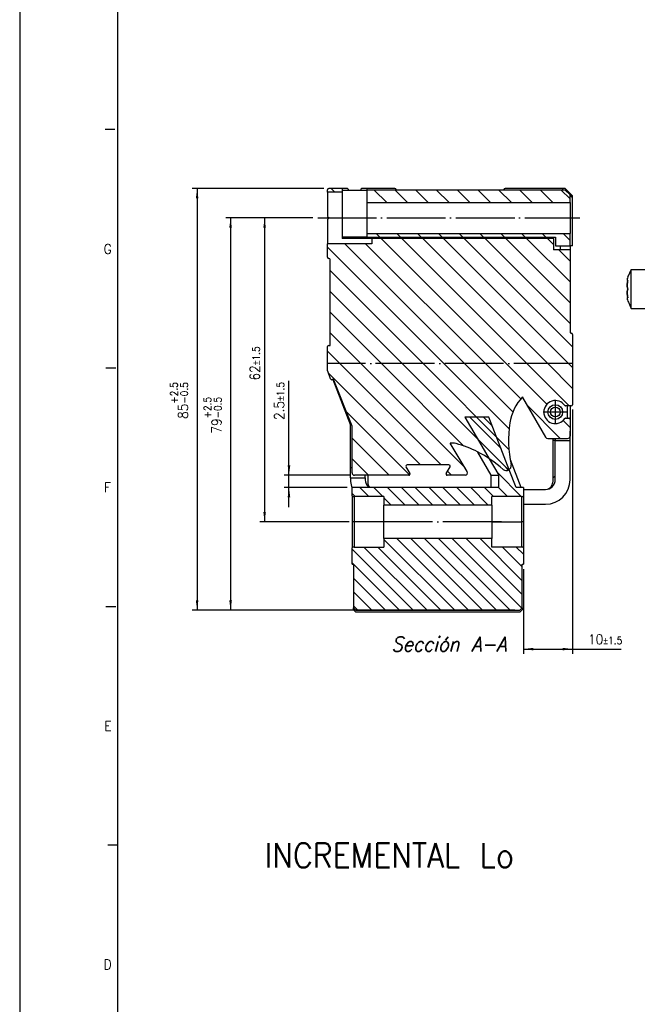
# Model space of a CAD drawing. Header units: inches. Extents: x -381 to 14445, y -418 to 176.
# Tile 2 of 35: x -381 to -255, y -252 to -51. Entities that reach past the tile are written whole.
import ezdxf

# ---------------------------------------------------------------- set-up
doc = ezdxf.new("R2010")
doc.units = ezdxf.units.IN
doc.linetypes.add('DOT_CENTER', pattern=[14, 12, -1, 0, -1])
doc.layers.add('1', color=7, linetype='Continuous')
doc.styles.add('CONVERTER_11', font='txt.shx', dxfattribs={"width": 0.9, "oblique": 15})
doc.styles.add('CONVERTER_12', font='txt.shx', dxfattribs={"width": 0.9})
doc.dimstyles.new('ME10_DIM_10', dxfattribs={"dimtxt": 2, "dimasz": 2, "dimexe": 1, "dimexo": 1, "dimgap": 1, "dimtad": 1, "dimdsep": 46, "dimtxsty": 'CONVERTER_12', "dimsah": 1, "dimcen": 0.09, "dimclrd": 2, "dimclre": 2, "dimclrt": 2, "dimadec": 0, "dimazin": 0, "dimtol": 1, "dimtp": 1.5, "dimtm": 1.5, "dimtfac": 0.75, "dimtdec": 1, "dimtix": 1, "dimtmove": 0, "dimatfit": 3, "dimfxl": 1, "dimtolj": 1, "dimtzin": 0, "dimarcsym": 0})
doc.dimstyles.new('ME10_DIM_11', dxfattribs={"dimtxt": 2, "dimasz": 2, "dimexe": 1, "dimexo": 1, "dimgap": 1, "dimtad": 1, "dimdsep": 46, "dimtxsty": 'CONVERTER_12', "dimsah": 1, "dimcen": 0.09, "dimclrd": 2, "dimclre": 2, "dimclrt": 2, "dimadec": 0, "dimazin": 0, "dimtol": 1, "dimtp": 1.5, "dimtm": 1.5, "dimtfac": 0.75, "dimtdec": 1, "dimtix": 1, "dimtmove": 0, "dimatfit": 3, "dimfxl": 1, "dimtolj": 1, "dimtzin": 0, "dimarcsym": 0})
doc.dimstyles.new('ME10_DIM_12', dxfattribs={"dimtxt": 2, "dimasz": 2, "dimexe": 1, "dimexo": 1, "dimgap": 1, "dimtad": 1, "dimdsep": 46, "dimtxsty": 'CONVERTER_12', "dimsah": 1, "dimcen": 0.09, "dimclrd": 2, "dimclre": 2, "dimclrt": 2, "dimadec": 0, "dimazin": 0, "dimtol": 1, "dimtp": 1.5, "dimtm": 1.5, "dimtfac": 0.75, "dimtdec": 1, "dimtix": 1, "dimtmove": 0, "dimatfit": 3, "dimfxl": 1, "dimtolj": 1, "dimtzin": 0, "dimarcsym": 0})
doc.dimstyles.new('ME10_DIM_13', dxfattribs={"dimtxt": 2, "dimasz": 2, "dimexe": 1, "dimexo": 1, "dimgap": 1, "dimtad": 1, "dimdsep": 46, "dimtxsty": 'CONVERTER_12', "dimsah": 1, "dimcen": 0.09, "dimclrd": 2, "dimclre": 2, "dimclrt": 2, "dimadec": 0, "dimazin": 0, "dimtol": 1, "dimtp": 2.5, "dimtm": 0.5, "dimtfac": 0.75, "dimtdec": 1, "dimtix": 1, "dimtmove": 0, "dimatfit": 3, "dimfxl": 1, "dimtolj": 1, "dimtzin": 0, "dimarcsym": 0})
doc.dimstyles.new('ME10_DIM_14', dxfattribs={"dimtxt": 2, "dimasz": 2, "dimexe": 1, "dimexo": 1, "dimgap": 1, "dimtad": 1, "dimdsep": 46, "dimtxsty": 'CONVERTER_12', "dimsah": 1, "dimcen": 0.09, "dimclrd": 2, "dimclre": 2, "dimclrt": 2, "dimadec": 0, "dimazin": 0, "dimtol": 1, "dimtp": 2.5, "dimtm": 0.5, "dimtfac": 0.75, "dimtdec": 1, "dimtix": 1, "dimtmove": 0, "dimatfit": 3, "dimfxl": 1, "dimtolj": 1, "dimtzin": 0, "dimarcsym": 0})
pattern_1 = [(-45, (0, 0), (2.12132, 2.12132), [])]
pattern_2 = [(-45, (0, 0), (1.414214, 1.414214), [])]

# ---------------------------------------------------------------- blocks, each defined once
blk = doc.blocks.new('Modulo_izq__L-KT___1', base_point=(-318.25, -149.93))
at = {"linetype": 'Continuous'}
h = blk.add_hatch(dxfattribs=at)
h.set_pattern_fill('_USER', color=254, scale=3, angle=-45, pattern_type=0)
h.set_pattern_definition(pattern_1)
edge = h.paths.add_edge_path()
edge.add_line((-318, -85.53), (-315.25, -85.53))
edge.add_line((-315.25, -85.53), (-315.25, -86.28))
edge.add_line((-315.25, -86.28), (-318.25, -86.28))
edge.add_line((-318.25, -86.28), (-318.25, -85.78))
edge.add_arc((-318, -85.78), 0.25, 90, 180, ccw=False)
h = blk.add_hatch(dxfattribs=at)
h.set_pattern_fill('_USER', color=254, scale=3, angle=-45, pattern_type=0)
h.set_pattern_definition(pattern_1)
h.paths.add_polyline_path([(-268.75, -86.83), (-269.75, -85.83), (-310.25, -85.83), (-310.25, -88.38), (-268.75, -88.38)])
h = blk.add_hatch(dxfattribs=at)
h.set_pattern_fill('_USER', color=254, scale=3, angle=-45, pattern_type=0)
h.set_pattern_definition(pattern_1)
edge = h.paths.add_edge_path()
edge.add_arc((-318, -117.78), 0.25, 90, 180, ccw=False)
edge.add_line((-318, -117.53), (-317.75, -117.53))
edge.add_line((-317.75, -117.53), (-317.75, -100.03))
edge.add_arc((-318, -100.03), 0.25, 0, 90)
edge.add_arc((-318, -99.53), 0.25, 180, 270, ccw=False)
edge.add_line((-318.25, -99.53), (-318.25, -96.78))
edge.add_line((-318.25, -96.78), (-309.25, -96.78))
edge.add_line((-309.25, -96.78), (-309.25, -95.73))
edge.add_line((-309.25, -95.73), (-272.15, -95.73))
edge.add_line((-272.15, -95.73), (-272.15, -98.03))
edge.add_line((-272.15, -98.03), (-268.76, -98.03))
edge.add_line((-268.76, -98.03), (-268.76, -114.78))
edge.add_arc((-268.5, -114.77), 0.252, 180.4042, 270.407)
edge.add_arc((-268.5, -115.28), 0.25, 0, 90, ccw=False)
edge.add_line((-268.25, -115.28), (-268.25, -121.24))
edge.add_line((-268.25, -121.24), (-318.25, -121.24))
edge.add_line((-318.25, -121.24), (-318.25, -117.78))
h = blk.add_hatch(dxfattribs=at)
h.set_pattern_fill('_USER', color=254, scale=3, angle=-45, pattern_type=0)
h.set_pattern_definition(pattern_1)
h.paths.add_polyline_path([(-271.75, -97.23), (-268.75, -97.23), (-268.75, -94.68), (-310.25, -94.68), (-310.25, -95.43), (-271.75, -95.43)])
h = blk.add_hatch(dxfattribs=at)
h.set_pattern_fill('_USER', color=254, scale=3, angle=-45, pattern_type=0)
h.set_pattern_definition(pattern_1)
edge = h.paths.add_edge_path()
edge.add_arc((-281.76, -142.08), 1, -131.9317, 11.9317, ccw=False)
edge.add_arc((-298.46, -160.68), 24, 48.0683, 63.1625)
edge.add_arc((-298.46, -160.68), 24, 63.1625, 74.4138)
edge.add_arc((-292.82, -140.45), 3, 74.4138, 98.1189)
edge.add_line((-293.24, -137.48), (-289.76, -143.27))
edge.add_arc((-290.19, -143.53), 0.5, -90, 31.0161, ccw=False)
edge.add_line((-290.19, -144.03), (-293.82, -144.03))
edge.add_arc((-293.82, -143.78), 0.25, 150, 270, ccw=False)
edge.add_line((-294.03, -143.65), (-293.26, -142.3))
edge.add_arc((-293.47, -142.18), 0.25, 330, 450)
edge.add_line((-293.47, -141.93), (-302.03, -141.93))
edge.add_arc((-302.03, -142.18), 0.25, 90, 210)
edge.add_line((-302.25, -142.3), (-301.47, -143.65))
edge.add_arc((-301.68, -143.78), 0.25, -90, 30, ccw=False)
edge.add_line((-301.68, -144.03), (-312.75, -144.03))
edge.add_arc((-312.75, -143.53), 0.5, 180, 270, ccw=False)
edge.add_line((-313.25, -143.53), (-313.25, -134.11))
edge.add_arc((-313.5, -134.11), 0.25, 0, 21.6048)
edge.add_line((-313.27, -134.02), (-316.98, -124.65))
edge.add_arc((-317.21, -124.74), 0.25, 21.6048, 111.6885)
edge.add_arc((-317.4, -124.28), 0.25, 201.3067, 291.6885, ccw=False)
edge.add_line((-317.63, -124.37), (-318.23, -122.82))
edge.add_arc((-318, -122.73), 0.25, 180, 201.3067, ccw=False)
edge.add_line((-318.25, -122.73), (-318.25, -121.24))
edge.add_line((-318.25, -121.24), (-268.25, -121.24))
edge.add_line((-268.25, -121.24), (-268.25, -129.63))
edge.add_arc((-268.5, -129.63), 0.25, 270, 360, ccw=False)
edge.add_line((-268.5, -129.88), (-269.66, -129.88))
edge.add_arc((-269.66, -129.68), 0.2, 214.6546, 270, ccw=False)
edge.add_arc((-271.76, -131.13), 2.35, 34.6546, 325.3454)
edge.add_arc((-269.66, -132.58), 0.2, 90, 145.3454, ccw=False)
edge.add_line((-269.66, -132.38), (-269, -132.38))
edge.add_arc((-269, -132.63), 0.248, -0.4129, 89.59, ccw=False)
edge.add_line((-268.76, -132.63), (-268.75, -136.03))
edge.add_arc((-269.25, -136.03), 0.5, 270, 360, ccw=False)
edge.add_line((-269.25, -136.53), (-273.32, -136.53))
edge.add_arc((-273.32, -136.03), 0.5, 209.8944, 270, ccw=False)
edge.add_line((-273.75, -136.28), (-278.44, -128.13))
edge.add_arc((-278.22, -128), 0.25, 187.3484, 209.8944, ccw=False)
edge.add_arc((-271.14, -134.84), 10, 137.119, 171.5012)
edge.add_arc((-257.3, -136.91), 24, 171.5012, 191.9317)
at = {"color": 7, "linetype": 'Continuous'}
for p, q in [((-318.25, -86.28), (-318.25, -85.78)), ((-315.25, -86.28), (-318.25, -86.28)), ((-318.25, -86.28), (-318.25, -91.23)), ((-315.25, -85.53), (-318, -85.53)), ((-315.25, -85.53), (-315.25, -86.28)), ((-314.25, -85.53), (-315.25, -85.53)), ((-315.25, -85.83), (-310.25, -85.83)), ((-315.25, -86.28), (-315.25, -95.73)), ((-314.21, -85.53), (-314.25, -85.53)), ((-314.17, -85.54), (-314.21, -85.53)), ((-314.13, -85.56), (-314.17, -85.54)), ((-314.1, -85.58), (-314.13, -85.56)), ((-314.04, -85.65), (-314.1, -85.58)), ((-314.02, -85.69), (-314.04, -85.65)), ((-314.01, -85.71), (-314.02, -85.69)), ((-314, -85.74), (-314.01, -85.71)), ((-314, -85.78), (-314, -85.74)), ((-314, -85.83), (-314, -85.78)), ((-311.49, -85.7), (-311.5, -85.78)), ((-311.5, -85.83), (-311.5, -85.78)), ((-311.48, -85.68), (-311.49, -85.7)), ((-311.46, -85.64), (-311.48, -85.68)), ((-311.39, -85.57), (-311.46, -85.64)), ((-311.35, -85.55), (-311.39, -85.57)), ((-311.32, -85.54), (-311.35, -85.55)), ((-311.25, -85.53), (-311.32, -85.54)), ((-310.25, -85.53), (-311.25, -85.53)), ((-310.25, -85.53), (-310.25, -85.83)), ((-304.5, -85.53), (-310.25, -85.53)), ((-310.25, -85.83), (-310.25, -88.38)), ((-269.75, -85.83), (-310.25, -85.83)), ((-304.24, -85.83), (-304.25, -85.78)), ((-282.25, -85.78), (-282.26, -85.83)), ((-270.22, -85.53), (-282, -85.53)), ((-269.75, -85.53), (-270.22, -85.53)), ((-270.22, -85.83), (-270.22, -85.53)), ((-268.25, -87.03), (-269.75, -85.53)), ((-269.75, -85.83), (-268.75, -86.83)), ((-310.25, -88.38), (-310.25, -91.53)), ((-310.25, -88.38), (-268.75, -88.38)), ((-268.75, -88.38), (-268.75, -86.83)), ((-268.25, -87.33), (-268.75, -86.83)), ((-268.75, -88.38), (-268.75, -91.53)), ((-268.25, -87.33), (-268.25, -87.03)), ((-268.25, -97.23), (-268.25, -87.33)), ((-318.25, -91.23), (-317.95, -91.53)), ((-317.95, -91.53), (-318.25, -91.83)), ((-318.25, -91.83), (-318.25, -96.78)), ((-310.25, -91.53), (-310.25, -94.68)), ((-268.75, -91.53), (-268.75, -94.68)), ((-310.25, -95.43), (-315.25, -95.43)), ((-309.25, -95.73), (-315.25, -95.73)), ((-312.75, -95.73), (-312.75, -95.43)), ((-310.25, -94.68), (-310.25, -95.43)), ((-310.25, -94.68), (-268.75, -94.68)), ((-310.25, -95.43), (-271.75, -95.43)), ((-309.25, -95.73), (-309.25, -96.78)), ((-272.15, -95.73), (-309.25, -95.73)), ((-277.15, -95.73), (-277.15, -95.43)), ((-272.15, -95.73), (-272.15, -95.43)), ((-272.15, -95.73), (-272.15, -98.03)), ((-271.75, -95.43), (-271.75, -97.23)), ((-268.75, -97.23), (-268.75, -94.68)), ((-318.25, -99.53), (-318.25, -96.78)), ((-309.25, -96.78), (-318.25, -96.78)), ((-268.76, -98.03), (-272.15, -98.03)), ((-271.75, -97.23), (-268.75, -97.23)), ((-270.69, -98.03), (-270.69, -97.23)), ((-268.75, -97.23), (-268.76, -98.03)), ((-268.76, -98.03), (-268.76, -114.78)), ((-268.25, -97.23), (-268.75, -97.23)), ((-317.75, -117.53), (-317.76, -99.99)), ((-317.75, -117.53), (-317.75, -100.03)), ((-268.25, -115.28), (-268.25, -121.24)), ((-318.25, -121.24), (-318.25, -117.78)), ((-318, -117.53), (-317.75, -117.53)), ((-318.25, -122.73), (-318.25, -121.24)), ((-268.25, -121.24), (-268.25, -129.63)), ((-317.63, -124.37), (-318.23, -122.82)), ((-317.18, -124.49), (-313.56, -133.83)), ((-313.27, -134.02), (-316.98, -124.65)), ((-278.44, -128.13), (-273.75, -136.28)), ((-268.5, -129.88), (-269.66, -129.88)), ((-269.26, -132.38), (-269.26, -129.88)), ((-268.76, -129.88), (-268.76, -132.59)), ((-269.66, -132.38), (-269, -132.38)), ((-313.56, -142.53), (-313.56, -133.83)), ((-313.25, -143.53), (-313.25, -134.11)), ((-268.76, -132.63), (-268.75, -136.03)), ((-273.32, -136.53), (-269.25, -136.53)), ((-272.26, -136.53), (-272.26, -145.43)), ((-271.76, -136.53), (-271.76, -137.03)), ((-268.75, -135.03), (-268.73, -135.03)), ((-268.73, -137.01), (-268.73, -135.03)), ((-289.76, -143.27), (-293.24, -137.48)), ((-272.26, -136.84), (-271.76, -136.88)), ((-268.76, -137.03), (-271.76, -137.03)), ((-271.76, -144.93), (-271.76, -137.03)), ((-268.77, -137.01), (-268.76, -137.03)), ((-268.77, -137.01), (-268.73, -137.01)), ((-268.76, -144.93), (-268.76, -137.03)), ((-313.25, -142.53), (-313.56, -142.53)), ((-313.56, -144.53), (-313.56, -142.53)), ((-302.25, -142.3), (-301.47, -143.65)), ((-293.47, -141.93), (-302.03, -141.93)), ((-294.03, -143.65), (-293.26, -142.3)), ((-313.56, -144.53), (-310.56, -144.53)), ((-313.56, -144.53), (-313.56, -144.93)), ((-301.68, -144.03), (-312.75, -144.03)), ((-310.56, -144.53), (-310.56, -144.03)), ((-310.56, -144.53), (-310.56, -144.93)), ((-310.06, -144.03), (-310.06, -145.43)), ((-290.19, -144.03), (-293.82, -144.03)), ((-313.36, -146.31), (-313.25, -146.61)), ((-309.89, -146.41), (-309.74, -146.53)), ((-309.56, -146.53), (-309.62, -146.49)), ((-278.25, -146.93), (-273.76, -146.93)), ((-278.25, -149.93), (-273.76, -149.93))]:
    blk.add_line(p, q, dxfattribs=at)
at = {"color": 2, "linetype": 'DOT_CENTER'}
blk.add_line((-268.25, -121.24), (-318.25, -121.24), dxfattribs=at)
blk.add_line((-268.25, -121.24), (-318.25, -121.24), dxfattribs=at)
at = {"color": 7, "linetype": 'Continuous'}
for radius in [1.5, 1]:
    blk.add_circle((-271.76, -131.13), radius, dxfattribs=at)
for centre, radius, start, end in [((-318, -85.78), 0.25, 90, 180), ((-304.5, -85.78), 0.25, 0, 90), ((-282, -85.78), 0.25, 90, 180), ((-318, -99.53), 0.25, 180, 270), ((-318, -100.03), 0.25, 0, 90), ((-268.5, -114.77), 0.252, 180.4042, 270.407), ((-268.5, -115.28), 0.25, 0, 90), ((-318, -117.78), 0.25, 90, 180), ((-318, -122.73), 0.25, 180, 201.3067), ((-317.4, -124.28), 0.25, 201.3067, 291.6885), ((-317.21, -124.74), 0.25, 21.6048, 111.6885), ((-271.14, -134.84), 10, 137.119, 171.5012), ((-278.22, -128), 0.25, 187.3484, 209.8944), ((-271.76, -131.13), 2.35, 34.6546, 325.3454), ((-269.66, -129.68), 0.2, 214.6546, 270), ((-268.5, -129.63), 0.25, 270, 0), ((-269.66, -132.58), 0.2, 90, 145.3454), ((-269, -132.63), 0.248, 359.5871, 89.59), ((-313.5, -134.11), 0.25, 0, 21.6048), ((-257.3, -136.91), 24, 171.5012, 191.9317), ((-273.32, -136.03), 0.5, 209.8944, 270), ((-269.25, -136.03), 0.5, 270, 360), ((-292.82, -140.45), 3, 74.4138, 98.1189), ((-298.46, -160.68), 24, 63.1625, 74.4138), ((-298.46, -160.68), 24, 48.0683, 63.1625), ((-302.03, -142.18), 0.25, 90, 210), ((-293.47, -142.18), 0.25, 330, 90), ((-281.76, -142.08), 1, 228.0683, 11.9317), ((-312.75, -143.53), 0.5, 180, 270), ((-301.68, -143.78), 0.25, 270, 30), ((-293.82, -143.78), 0.25, 150, 270), ((-290.19, -143.53), 0.5, 270, 31.0161), ((-272.26, -143.93), 0.5, 270, 0), ((-308.56, -144.93), 5, 179.9999, 195.9999), ((-308.56, -144.93), 2, 180, 227.9999), ((-308.56, -145.43), 1.5, 180, 225), ((-273.76, -144.93), 2, 270, 0), ((-273.76, -144.93), 5, 270, 0), ((-273.76, -145.43), 1.5, 270, 0)]:
    blk.add_arc(centre, radius, start, end, dxfattribs=at)
at = {"layer": '1', "color": 2, "linetype": 'DOT_CENTER'}
for p, q in [((-320.25, -91.53), (-266.75, -91.53)), ((-320.25, -91.53), (-266.75, -91.53)), ((-271.76, -128.63), (-271.76, -133.63)), ((-269.26, -131.13), (-274.26, -131.13))]:
    blk.add_line(p, q, dxfattribs=at)
blk = doc.blocks.new('CABEZA__2', base_point=(-313.25, -171.97))
at = {"linetype": 'Continuous'}
h = blk.add_hatch(dxfattribs=at)
h.set_pattern_fill('_USER', color=254, scale=2, angle=-45, pattern_type=0)
h.set_pattern_definition(pattern_2)
edge = h.paths.add_edge_path()
edge.add_line((-306.75, -148.37), (-312.85, -148.37))
edge.add_arc((-312.85, -147.77), 0.6, 228.1897, 270, ccw=False)
edge.add_line((-313.25, -148.22), (-313.25, -146.53))
edge.add_line((-313.25, -146.53), (-283.28, -146.53))
edge.add_line((-283.28, -146.53), (-283.28, -144.02))
edge.add_line((-283.28, -144.02), (-285.25, -140.68))
edge.add_line((-285.25, -140.68), (-286.76, -138.11))
edge.add_line((-286.76, -138.11), (-290.25, -132.2))
edge.add_line((-290.25, -132.2), (-285.32, -132.2))
edge.add_line((-285.32, -132.2), (-282.54, -139.36))
edge.add_line((-282.54, -139.36), (-281.18, -142.89))
edge.add_line((-281.18, -142.89), (-281.16, -142.95))
edge.add_line((-281.16, -142.95), (-279.77, -146.53))
edge.add_line((-279.77, -146.53), (-278.25, -146.53))
edge.add_line((-278.25, -146.53), (-278.25, -148.22))
edge.add_arc((-278.65, -147.77), 0.6, 270, 311.8103, ccw=False)
edge.add_line((-278.65, -148.37), (-284.75, -148.37))
edge.add_line((-284.75, -148.37), (-284.75, -150.12))
edge.add_line((-284.75, -150.12), (-306.75, -150.12))
edge.add_line((-306.75, -150.12), (-306.75, -148.37))
h = blk.add_hatch(dxfattribs=at)
h.set_pattern_fill('_USER', color=254, scale=2, angle=-45, pattern_type=0)
h.set_pattern_definition(pattern_2)
edge = h.paths.add_edge_path()
edge.add_line((-306.75, -158.67), (-312.85, -158.67))
edge.add_arc((-312.85, -159.27), 0.6, 90, 131.8103)
edge.add_line((-313.25, -158.83), (-313.25, -162.17))
edge.add_line((-313.25, -162.17), (-313, -162.17))
edge.add_line((-313, -162.17), (-313, -171.07))
edge.add_line((-313, -171.07), (-312.5, -171.57))
edge.add_line((-312.5, -171.57), (-279, -171.57))
edge.add_line((-279, -171.57), (-278.5, -171.07))
edge.add_line((-278.5, -171.07), (-278.5, -162.17))
edge.add_line((-278.5, -162.17), (-278.25, -162.17))
edge.add_line((-278.25, -162.17), (-278.25, -158.83))
edge.add_arc((-278.65, -159.27), 0.6, 48.1897, 90)
edge.add_line((-278.65, -158.67), (-284.75, -158.67))
edge.add_line((-284.75, -158.67), (-284.75, -156.92))
edge.add_line((-284.75, -156.92), (-306.75, -156.92))
edge.add_line((-306.75, -156.92), (-306.75, -158.67))
at = {"color": 7, "linetype": 'Continuous'}
for p, q in [((-285.32, -132.2), (-290.25, -132.2)), ((-290.25, -132.2), (-286.76, -138.11)), ((-282.54, -139.36), (-285.32, -132.2)), ((-286.76, -138.11), (-285.25, -140.68)), ((-284.85, -144.02), (-287.6, -139.31)), ((-281.18, -142.89), (-282.54, -139.36)), ((-285.25, -140.68), (-283.28, -144.02)), ((-278.75, -146.53), (-280.94, -140.85)), ((-284.85, -146.53), (-284.85, -144.02)), ((-284.85, -144.02), (-283.28, -144.02)), ((-283.28, -146.53), (-283.28, -144.02)), ((-281.16, -142.95), (-281.18, -142.89)), ((-279.77, -146.53), (-281.16, -142.95)), ((-313.25, -148.22), (-313.25, -146.53)), ((-283.28, -146.53), (-313.25, -146.53)), ((-278.25, -146.53), (-279.77, -146.53)), ((-278.25, -146.53), (-278.25, -148.22)), ((-313.25, -148.22), (-313.25, -153.52)), ((-306.75, -148.37), (-312.85, -148.37)), ((-312.85, -148.37), (-312.85, -153.52)), ((-306.75, -148.37), (-306.75, -150.12)), ((-284.75, -150.12), (-284.75, -148.37)), ((-278.65, -148.37), (-284.75, -148.37)), ((-278.65, -148.37), (-278.65, -153.52)), ((-278.25, -148.22), (-278.25, -153.52)), ((-306.75, -152.17), (-306.75, -150.12)), ((-284.75, -150.12), (-306.75, -150.12)), ((-284.75, -150.12), (-284.75, -156.92)), ((-306.75, -156.92), (-306.75, -152.17)), ((-312.85, -153.52), (-313.25, -153.52)), ((-313.25, -153.52), (-313.25, -158.83)), ((-306.75, -153.52), (-312.85, -153.52)), ((-312.85, -153.52), (-312.85, -158.67)), ((-284.75, -153.52), (-278.65, -153.52)), ((-278.25, -153.52), (-278.65, -153.52)), ((-278.65, -153.52), (-278.65, -158.67)), ((-278.25, -153.52), (-278.25, -158.83)), ((-312.85, -158.67), (-306.75, -158.67)), ((-306.75, -156.92), (-306.75, -158.67)), ((-284.75, -156.92), (-306.75, -156.92)), ((-284.75, -158.67), (-284.75, -156.92)), ((-278.65, -158.67), (-284.75, -158.67)), ((-313.25, -162.17), (-313.25, -158.83)), ((-278.25, -158.83), (-278.25, -162.17)), ((-313.25, -162.17), (-313, -162.17)), ((-313, -162.17), (-313, -171.07)), ((-278.5, -162.17), (-278.25, -162.17)), ((-278.5, -171.07), (-278.5, -162.17)), ((-313, -171.47), (-313, -171.07)), ((-312.5, -171.57), (-313, -171.07)), ((-312.5, -171.97), (-313, -171.47)), ((-312.5, -171.57), (-279, -171.57)), ((-279, -171.97), (-312.5, -171.97)), ((-278.5, -171.07), (-279, -171.57)), ((-279, -171.97), (-278.5, -171.47)), ((-278.5, -171.07), (-278.5, -171.47))]:
    blk.add_line(p, q, dxfattribs=at)
for centre, start, end in [((-312.85, -147.77), 228.1897, 270), ((-278.65, -147.77), 270, 311.8103), ((-312.85, -159.27), 90, 131.8103), ((-278.65, -159.27), 48.1897, 90)]:
    blk.add_arc(centre, 0.6, start, end, dxfattribs=at)
at = {"layer": '1', "color": 2, "linetype": 'DOT_CENTER'}
blk.add_line((-282.75, -153.52), (-308.75, -153.52), dxfattribs=at)
blk = doc.blocks.new('L-134__3', base_point=(-318.25, -171.97))
for name, p in [('Modulo_izq__L-KT___1', (-318.25, -149.93)), ('CABEZA__2', (-313.25, -171.97))]:
    blk.add_blockref(name, p)
blk = doc.blocks.new('*D87')
at = {"layer": '1', "color": 2, "linetype": 'Continuous'}
for p, q in [((-268.25, -130.63), (-268.25, -180.5)), ((-278.25, -163.17), (-278.25, -180.5)), ((-278.25, -179.5), (-268.25, -179.5)), ((-268.25, -179.5), (-258.33, -179.5))]:
    blk.add_line(p, q, dxfattribs=at)
at = {"layer": '1', "color": 2}
for points in [[(-276.25, -179.24), (-276.25, -179.76), (-278.25, -179.5)], [(-270.25, -179.76), (-270.25, -179.24), (-268.25, -179.5)]]:
    blk.add_solid(points, dxfattribs=at)
at = {"layer": '1', "color": 2, "insert": (-265.06, -178.5), "char_height": 2, "attachment_point": 7, "rotation": 0.0001, "line_spacing_factor": 0.60024, "style": 'CONVERTER_12'}
blk.add_mtext('\\C2;10\\C2;\\H1.5;{\\Fgdt;`}1.5', dxfattribs=at)
blk = doc.blocks.new('*D88')
at = {"layer": '1', "color": 2, "linetype": 'Continuous'}
for p, q in [((-326.14, -144.03), (-326.14, -124.76)), ((-313.75, -144.03), (-327.14, -144.03)), ((-326.14, -146.53), (-326.14, -144.03)), ((-314.25, -146.53), (-327.14, -146.53)), ((-326.14, -150.53), (-326.14, -146.53))]:
    blk.add_line(p, q, dxfattribs=at)
at = {"layer": '1', "color": 2}
for points in [[(-326.41, -142.03), (-325.88, -142.03), (-326.14, -144.03)], [(-325.88, -148.53), (-326.41, -148.53), (-326.14, -146.53)]]:
    blk.add_solid(points, dxfattribs=at)
at = {"layer": '1', "color": 2, "insert": (-327.14, -132.75), "char_height": 2, "attachment_point": 7, "rotation": 90, "line_spacing_factor": 0.60024, "style": 'CONVERTER_12'}
blk.add_mtext('\\C2;2.5\\C2;\\H1.5;{\\Fgdt;`}1.5', dxfattribs=at)
blk = doc.blocks.new('*D89')
at = {"layer": '1', "color": 2, "linetype": 'Continuous'}
for p, q in [((-321.25, -91.53), (-332.12, -91.53)), ((-331.12, -91.53), (-331.12, -153.52)), ((-313.85, -153.52), (-332.12, -153.52))]:
    blk.add_line(p, q, dxfattribs=at)
at = {"layer": '1', "color": 2}
for points in [[(-330.86, -93.53), (-331.38, -93.53), (-331.12, -91.53)], [(-331.38, -151.52), (-330.86, -151.52), (-331.12, -153.52)]]:
    blk.add_solid(points, dxfattribs=at)
at = {"layer": '1', "color": 2, "insert": (-332.12, -124.69), "char_height": 2, "attachment_point": 7, "rotation": 90, "line_spacing_factor": 0.60024, "style": 'CONVERTER_12'}
blk.add_mtext('\\C2;62\\C2;\\H1.5;{\\Fgdt;`}1.5', dxfattribs=at)
blk = doc.blocks.new('*D90')
at = {"layer": '1', "color": 2, "linetype": 'Continuous'}
for p, q in [((-321.25, -91.53), (-339.07, -91.53)), ((-338.07, -91.53), (-338.07, -171.57)), ((-280, -171.57), (-339.07, -171.57))]:
    blk.add_line(p, q, dxfattribs=at)
at = {"layer": '1', "color": 2}
for points in [[(-337.8, -93.53), (-338.33, -93.53), (-338.07, -91.53)], [(-338.33, -169.57), (-337.8, -169.57), (-338.07, -171.57)]]:
    blk.add_solid(points, dxfattribs=at)
at = {"layer": '1', "color": 2, "insert": (-339.94, -135.52), "char_height": 2, "attachment_point": 7, "rotation": 90, "line_spacing_factor": 0.60024, "style": 'CONVERTER_12'}
blk.add_mtext('\\C2;79\\C2;\\H1.5;\\S+2.5^ -0.5;', dxfattribs=at)
blk = doc.blocks.new('*D91')
at = {"layer": '1', "color": 2, "linetype": 'Continuous'}
for p, q in [((-319, -85.53), (-345.9, -85.53)), ((-344.9, -85.53), (-344.9, -171.57)), ((-313.5, -171.57), (-345.9, -171.57))]:
    blk.add_line(p, q, dxfattribs=at)
at = {"layer": '1', "color": 2}
for points in [[(-344.64, -87.53), (-345.16, -87.53), (-344.9, -85.53)], [(-345.16, -169.57), (-344.64, -169.57), (-344.9, -171.57)]]:
    blk.add_solid(points, dxfattribs=at)
at = {"layer": '1', "color": 2, "insert": (-346.77, -132.52), "char_height": 2, "attachment_point": 7, "rotation": 90, "line_spacing_factor": 0.60024, "style": 'CONVERTER_12'}
blk.add_mtext('\\C2;85\\C2;\\H1.5;\\S+2.5^ -0.5;', dxfattribs=at)
blk = doc.blocks.new('Modulo_izq__L-KT___9', base_point=(-257.09, -149.93))
at = {"color": 7, "linetype": 'Continuous'}
for p, q in [((-256.85, -103.33), (-256.26, -102.09)), ((-256.26, -102.03), (-253.44, -102.03)), ((-256.26, -109.97), (-256.26, -102.03)), ((-257.08, -104.09), (-257.09, -104.21)), ((-257.09, -104.21), (-257.04, -104.33)), ((-257.06, -103.96), (-257.08, -104.09)), ((-257.04, -103.89), (-257.06, -103.96)), ((-257.04, -103.89), (-257.03, -103.84)), ((-257.03, -103.84), (-257.04, -103.89)), ((-256.95, -104.33), (-257.04, -104.33)), ((-257.04, -104.33), (-257.03, -104.33)), ((-256.94, -103.53), (-257.03, -103.84)), ((-257.03, -104.33), (-256.94, -104.26)), ((-256.94, -104.26), (-257.02, -104.59)), ((-257.02, -104.59), (-256.95, -104.33)), ((-256.94, -103.53), (-256.85, -103.33)), ((-257.08, -105.03), (-257.09, -105.28)), ((-257.09, -105.28), (-257.08, -105.03)), ((-257.09, -105.28), (-257.09, -105.36)), ((-257.09, -105.36), (-257.09, -105.28)), ((-257.09, -105.36), (-257.08, -105.51)), ((-257.08, -105.51), (-257.09, -105.36)), ((-257.04, -104.7), (-257.08, -105.03)), ((-257.08, -105.03), (-257.04, -104.7)), ((-257.08, -105.51), (-257.04, -105.76)), ((-257.04, -105.76), (-257.08, -105.51)), ((-257.08, -106.55), (-257.04, -106.29)), ((-257.04, -106.29), (-257.08, -106.55)), ((-257.03, -104.64), (-257.04, -104.7)), ((-257.04, -104.7), (-257.03, -104.64)), ((-257.04, -105.76), (-257.03, -105.81)), ((-257.03, -105.81), (-257.04, -105.76)), ((-257.04, -106.29), (-257.03, -106.25)), ((-257.03, -106.25), (-257.04, -106.29)), ((-257.02, -104.59), (-257.03, -104.64)), ((-257.03, -104.64), (-257.02, -104.59)), ((-257.03, -105.81), (-256.94, -106.03)), ((-256.94, -106.03), (-257.03, -105.81)), ((-257.03, -106.25), (-256.94, -106.03)), ((-256.94, -106.03), (-257.03, -106.25)), ((-257.09, -106.7), (-257.08, -106.55)), ((-257.08, -106.55), (-257.09, -106.7)), ((-257.09, -106.78), (-257.09, -106.7)), ((-257.09, -106.7), (-257.09, -106.78)), ((-257.08, -107.03), (-257.09, -106.78)), ((-257.09, -106.78), (-257.08, -107.03)), ((-257.04, -107.73), (-257.09, -107.84)), ((-257.09, -107.84), (-257.08, -107.96)), ((-257.04, -107.35), (-257.08, -107.03)), ((-257.08, -107.03), (-257.04, -107.35)), ((-257.08, -107.96), (-257.06, -108.09)), ((-257.06, -108.09), (-257.04, -108.17)), ((-257.03, -107.42), (-257.04, -107.35)), ((-257.04, -107.35), (-257.03, -107.42)), ((-256.95, -107.73), (-257.04, -107.73)), ((-257.03, -107.73), (-257.04, -107.73)), ((-257.03, -108.22), (-257.04, -108.17)), ((-257.04, -108.17), (-257.03, -108.22)), ((-257.02, -107.47), (-257.03, -107.42)), ((-257.03, -107.42), (-257.02, -107.47)), ((-256.94, -107.8), (-257.03, -107.73)), ((-257.03, -108.22), (-256.94, -108.53)), ((-256.95, -107.73), (-257.02, -107.47)), ((-257.02, -107.47), (-256.94, -107.8)), ((-256.94, -108.53), (-256.85, -108.72)), ((-256.85, -108.72), (-256.26, -109.97)), ((-256.26, -109.97), (-256.26, -110.03)), ((-256.26, -110.03), (-256.26, -109.97)), ((-256.26, -110.03), (-253.44, -110.03))]:
    blk.add_line(p, q, dxfattribs=at)
blk = doc.blocks.new('L-134__14', base_point=(-257.09, -171.97))
blk.add_blockref('Modulo_izq__L-KT___9', (-257.09, -149.93))
blk = doc.blocks.new('Alzado1', base_point=(2017.536, -128))
blk.add_blockref('L-134__14', (-257.091, -171.974))
at = {"layer": '1', "color": 2, "style": 'CONVERTER_12', "width": 0.9}
blk.add_text('INCREMENTAL Lo', height=5, dxfattribs=at).set_placement((-331.106, -224.071))
blk = doc.blocks.new('Marco_a1', base_point=(38.87, -121.38))
at = {"layer": '1', "color": 2, "linetype": 'Continuous'}
for p, q in [((-381.13, 175.62), (-381.13, -418.38)), ((-361.7, -73.51), (-363.7, -73.51)), ((-361.51, -122.18), (-363.51, -122.18)), ((-361.51, -170.85), (-363.51, -170.85)), ((-361.13, -219.51), (-363.13, -219.51))]:
    blk.add_line(p, q, dxfattribs=at)
at = {"layer": '1', "color": 7, "linetype": 'Continuous'}
blk.add_line((-361.13, 170.62), (-361.13, -413.38), dxfattribs=at)
at = {"layer": '1', "color": 2, "char_height": 2, "attachment_point": 4, "line_spacing_factor": 1.20048, "style": 'CONVERTER_12'}
for s, insert in [('G', (-363.97, -97.85)), ('F', (-363.92, -146.51)), ('E', (-363.83, -195.18)), ('D', (-363.97, -243.85))]:
    blk.add_mtext(s, dxfattribs=dict(at, insert=insert))
blk = doc.blocks.new('Top', base_point=(38.87, -121.38))
blk.add_blockref('Marco_a1', (38.87, -121.38))
blk = doc.blocks.new('_dummy_frame', base_point=(-381.13, -418.38))
blk.add_blockref('Top', (38.87, -121.38))
blk = doc.blocks.new('A-A__4', base_point=(-294, -128))
blk.add_blockref('L-134__3', (-318.251, -171.974))
at = {"layer": '1', "color": 7, "insert": (-293.501, -176.974), "char_height": 3, "attachment_point": 2, "line_spacing_factor": 1.20048, "style": 'CONVERTER_11'}
blk.add_mtext('Sección A-A', dxfattribs=at)
at = {"layer": '1'}
for base, p1, p2, text, dimstyle, picture, middle in [((-344.899, -85.526), (-312.501, -171.574), (-318.001, -85.526), '85', 'ME10_DIM_14', '*D91', (-347.774, -128.55)), ((-338.067, -91.526), (-279.001, -171.574), (-320.251, -91.526), '79', 'ME10_DIM_13', '*D90', (-340.942, -131.55))]:
    dim = blk.add_linear_dim(base=base, p1=p1, p2=p2, angle=90, text=text, dimstyle=dimstyle, dxfattribs=at)
    dim.commit()
    dim.dimension.update_dxf_attribs({"geometry": picture, "text_midpoint": middle, "text_rotation": 90})
for base, p1, p2, dimstyle, picture, middle in [((-331.118, -91.526), (-312.851, -153.524), (-320.251, -91.526), 'ME10_DIM_12', '*D89', (-333.118, -121.024)), ((-326.143, -146.526), (-312.751, -144.026), (-313.251, -146.526), 'ME10_DIM_11', '*D88', (-328.143, -128.757))]:
    dim = blk.add_linear_dim(base=base, p1=p1, p2=p2, angle=90, dimstyle=dimstyle, dxfattribs=at)
    dim.commit()
    dim.dimension.update_dxf_attribs({"geometry": picture, "text_midpoint": middle, "text_rotation": 90})
dim = blk.add_linear_dim(base=(-278.251, -179.499), p1=(-268.251, -129.63), p2=(-278.251, -162.174), dimstyle='ME10_DIM_10', dxfattribs=at)
dim.commit()
dim.dimension.update_dxf_attribs({"geometry": '*D87', "text_midpoint": (-261.694, -177.499), "text_rotation": 0.00014})

msp = doc.modelspace()

# ---------------------------------------------------------------- block references
for name, p in [('Alzado1', (2017.54, -128)), ('A-A__4', (-294, -128))]:
    msp.add_blockref(name, p)
at = {"layer": '1'}
msp.add_blockref('_dummy_frame', (-381.13, -418.38), dxfattribs=at)

doc.saveas('drawing.dxf')
